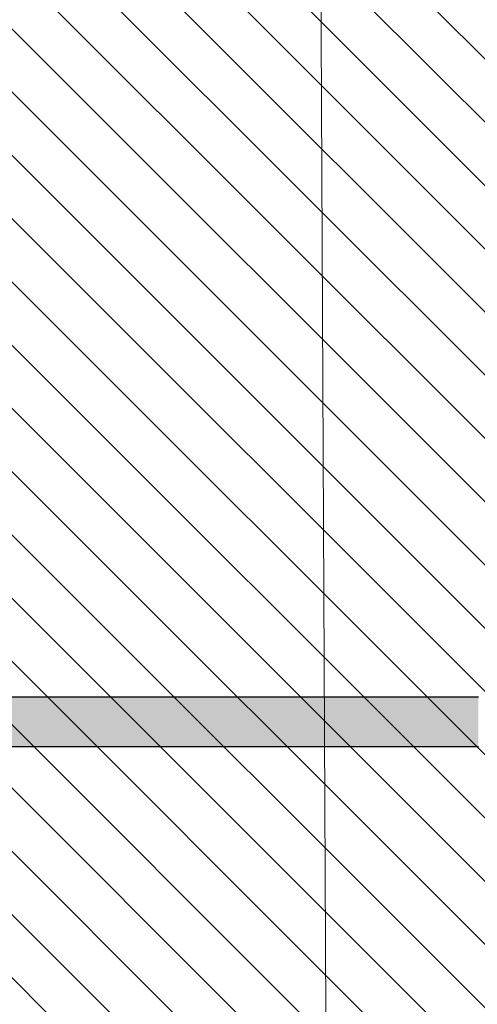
# Model space of a CAD drawing. Header units: millimetres. Extents: x -40276 to 214973, y -147941 to 35228.
# Tile 210 of 256: x -1744 to -824, y 10552 to 12533. Entities that reach past the tile are written whole.
import ezdxf

# ---------------------------------------------------------------- set-up
doc = ezdxf.new("R2010")
doc.units = ezdxf.units.MM
doc.header["$MEASUREMENT"] = 0
for name, color, linetype in [('1._POHLED ZÁPADNÍ_2_0_plochy', 7, 'Continuous'), ('1._POHLED ZÁPADNÍ_2_BT_ortho', 7, 'Continuous'), ('1._POHLED ZÁPADNÍ_2_Konstrukce - nosné', 7, 'Continuous'), ('1._POHLED ZÁPADNÍ_2_Výplně – Řezové', 7, 'Continuous')]:
    doc.layers.add(name, color=color, linetype=linetype)

msp = doc.modelspace()

# ---------------------------------------------------------------- hatches: boundary and pattern name
at = {"layer": '1._POHLED ZÁPADNÍ_2_0_plochy', "linetype": 'Continuous', "lineweight": 20, "true_color": 0xffaaaa}
h = msp.add_hatch(dxfattribs=at)
h.set_pattern_fill('Izolační_tvárnice_0002', color=21, style=0, pattern_type=2)
h.set_pattern_definition([(315, (-10360.18, 9405.31), (63.6396, 63.6396), [])])
h.paths.add_polyline_path([(-10906.3, 18690.2), (-10970.7, 9084.1), (-20311.4, 10009.9), (-20479.4, 269.7), (-242.3, 419.8), (-238.4, 17796)])
at = {"layer": '1._POHLED ZÁPADNÍ_2_Výplně – Řezové', "linetype": 'Continuous', "lineweight": 13}
msp.add_hatch(color=254, dxfattribs=at).paths.add_polyline_path([(-4383.5, 11070.3), (-821.7, 11070.3), (-821.7, 11170.3), (-4383.5, 11170.3)])

# ---------------------------------------------------------------- linework, layer by layer
at = {"layer": '1._POHLED ZÁPADNÍ_2_BT_ortho', "color": 142, "linetype": 'Continuous', "lineweight": 20, "true_color": 0x0080c0, "flags": 128}
msp.add_lwpolyline([(-234, 1319), (-149.1, 7654.9), (-1115, 7714.3), (-1163.3, 17864.4)], dxfattribs=at)
at = {"layer": '1._POHLED ZÁPADNÍ_2_Konstrukce - nosné', "color": 7, "linetype": 'Continuous', "lineweight": 25}
for p, q in [((-821.7, 11170.3), (-5849.4, 11170.3)), ((-821.7, 11070.3), (-5849.2, 11070.3))]:
    msp.add_line(p, q, dxfattribs=at)

doc.saveas('drawing.dxf')
